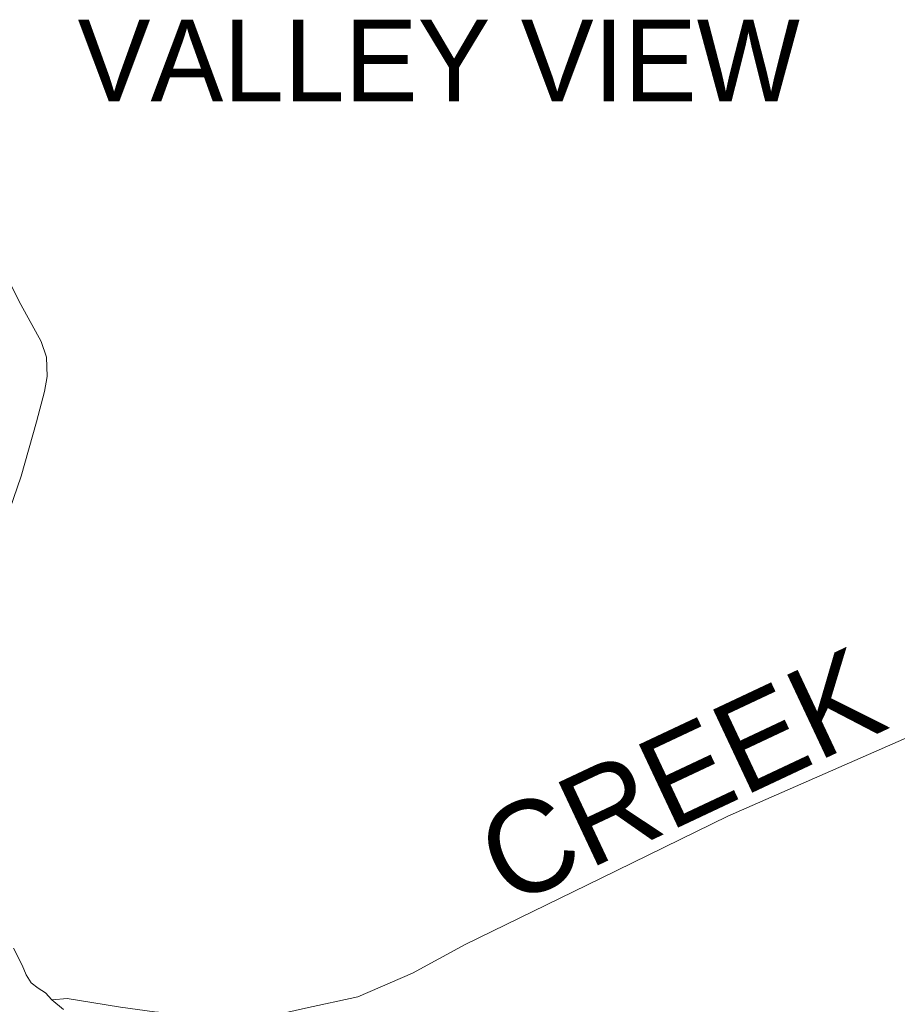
# Model space of a CAD drawing. Header units: feet. Extents: x 92 to 141.3, y -5 to 23.6.
# Tile 156 of 256: x 128 to 129.1, y 2.1 to 3.3. Entities that reach past the tile are written whole.
import ezdxf

# ---------------------------------------------------------------- set-up
doc = ezdxf.new("R2010")
doc.units = ezdxf.units.FT
doc.header["$MEASUREMENT"] = 0
doc.layers.add('CUY - Design$0$GM_X_City_Street', color=7, linetype='Continuous', lineweight=0)
doc.layers.add('CUY - Design$0$GM_X_Corporation_Text', color=7, linetype='Continuous', lineweight=13)
doc.layers.add('TX_X_20', color=7, linetype='Continuous')
doc.styles.add('CUY - Design$0$Styledgn030', font='dgn030.shx')

msp = doc.modelspace()

# ---------------------------------------------------------------- linework, layer by layer
at = {"layer": 'CUY - Design$0$GM_X_City_Street', "flags": 128}
for points in [[(127.9398, 2.6689), (127.9585, 2.7238), (127.9779, 2.7924), (127.9881, 2.8304), (127.9911, 2.8494), (127.9906, 2.8737), (127.9836, 2.8934), (127.9583, 2.9402), (127.9359, 2.9841)], [(128.0189, 2.0655), (128.0192, 2.0654), (128.0475, 2.0609), (128.0837, 2.0551), (128.1265, 2.049), (128.1561, 2.0466), (128.1936, 2.0434), (128.2129, 2.0438), (128.2413, 2.0439), (128.2775, 2.0448), (128.3166, 2.0539), (128.3828, 2.0681), (128.4515, 2.0979), (128.5177, 2.1339), (128.6883, 2.2172), (128.8487, 2.2955), (129.0872, 2.4003), (129.2727, 2.4592), (129.4358, 2.5122), (129.442, 2.5142)], [(128.0117, 2.0521), (127.9973, 2.0641), (127.9891, 2.0731), (127.98, 2.0789), (127.9713, 2.0856), (127.9648, 2.0958), (127.9598, 2.1077), (127.9487, 2.1292)], [(127.9973, 2.0641), (128.0171, 2.0658), (128.0189, 2.0655)]]:
    msp.add_lwpolyline(points, dxfattribs=at)

# ---------------------------------------------------------------- texts
at = {"layer": 'CUY - Design$0$GM_X_Corporation_Text', "style": 'CUY - Design$0$Styledgn030'}
msp.add_text('VALLEY VIEW', height=0.102853, rotation=0, dxfattribs=at).set_placement((128.0297, 3.1959))
at = {"layer": 'TX_X_20', "style": 'CUY - Design$0$Styledgn030'}
msp.add_text('CREEK', height=0.1157, rotation=25.2019, dxfattribs=at).set_placement((128.5723, 2.1806))

doc.saveas('drawing.dxf')
